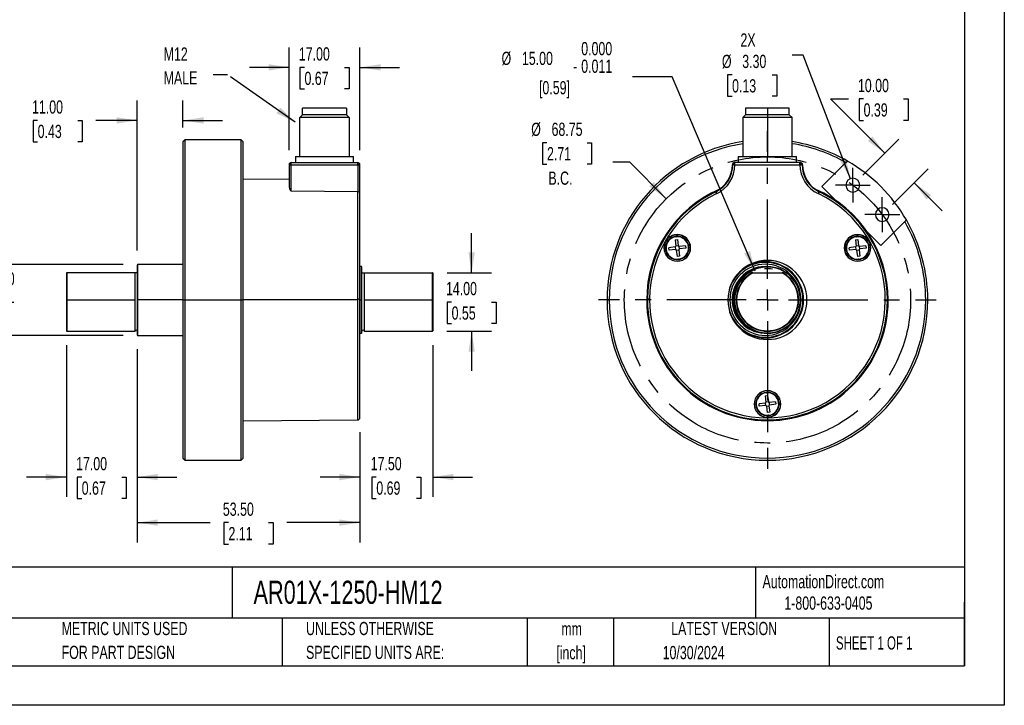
# Model space of a CAD drawing. Header units: millimetres. Extents: x 0 to 419, y 0 to 324.
# Tile 2 of 4: x 183 to 419, y 0 to 165. Entities that reach past the tile are written whole.
import ezdxf

# ---------------------------------------------------------------- set-up
doc = ezdxf.new("R2010")
doc.units = ezdxf.units.MM
doc.header["$LTSCALE"] = 1.5
doc.linetypes.add('CENTERX2', pattern=[20.32, 12.7, -2.54, 2.54, -2.54])
doc.layers.add('CENTER', color=40, linetype='CENTERX2')
doc.layers.add('DIMENSIONS', color=140, linetype='Continuous', lineweight=25)
doc.layers.add('TEXT', color=140, linetype='Continuous', lineweight=25)
doc.styles.add('SLDTEXTSTYLE0', font='TXT', dxfattribs={"width": 0.7})
doc.styles.add('SLDTEXTSTYLE1', font='TXT', dxfattribs={"width": 0.65})
doc.dimstyles.new('SLDDIMSTYLE0', dxfattribs={"dimtxt": 3.237012, "dimasz": 4.953, "dimexe": 0, "dimexo": 0.0625, "dimgap": 0.809253, "dimtad": 0, "dimtih": 1, "dimtoh": 1, "dimrnd": 1e-09, "dimzin": 4, "dimdsep": 46, "dimtxsty": 'SLDTEXTSTYLE0', "dimsah": 1, "dimcen": 0.09, "dimadec": 0, "dimazin": 1, "dimtfac": 1, "dimtmove": 0, "dimatfit": 0, "dimfxl": 0, "dimfrac": 2, "dimtolj": 1, "dimtzin": 12, "dimarcsym": 0})
doc.dimstyles.new('SLDDIMSTYLE2', dxfattribs={"dimtxt": 3.237012, "dimasz": 4.953, "dimexe": 0, "dimexo": 0.0625, "dimgap": 0.809253, "dimtad": 0, "dimtih": 1, "dimtoh": 1, "dimrnd": 1e-09, "dimzin": 4, "dimdsep": 46, "dimtxsty": 'SLDTEXTSTYLE0', "dimsah": 1, "dimcen": 0, "dimadec": 0, "dimazin": 1, "dimtol": 1, "dimtm": 0.011, "dimtfac": 1, "dimtdec": 3, "dimtofl": 0, "dimtmove": 0, "dimatfit": 3, "dimfxl": 0, "dimfrac": 2, "dimtolj": 1, "dimtzin": 0, "dimarcsym": 0})
doc.dimstyles.new('SLDDIMSTYLE4', dxfattribs={"dimtxt": 3.237012, "dimasz": 4.953, "dimexe": 0, "dimexo": 0.0625, "dimgap": 0.809253, "dimtad": 0, "dimtih": 1, "dimtoh": 1, "dimrnd": 1e-09, "dimzin": 4, "dimdsep": 46, "dimtxsty": 'SLDTEXTSTYLE0', "dimsah": 1, "dimcen": 0.09, "dimadec": 0, "dimazin": 1, "dimtfac": 1, "dimtofl": 0, "dimtmove": 0, "dimatfit": 3, "dimfxl": 0, "dimfrac": 2, "dimtolj": 1, "dimtzin": 12, "dimarcsym": 0})
doc.dimstyles.new('SLDDIMSTYLE5', dxfattribs={"dimtxt": 3.237012, "dimasz": 4.953, "dimexe": 0, "dimexo": 0.0625, "dimgap": 0.809253, "dimtad": 0, "dimtih": 1, "dimtoh": 1, "dimrnd": 1e-09, "dimzin": 4, "dimdsep": 46, "dimtxsty": 'SLDTEXTSTYLE0', "dimsah": 1, "dimcen": 0.09, "dimadec": 0, "dimazin": 1, "dimtol": 1, "dimtm": 0.011, "dimtfac": 1, "dimtdec": 3, "dimtmove": 0, "dimatfit": 0, "dimfxl": 0, "dimfrac": 2, "dimtolj": 1, "dimtzin": 0, "dimarcsym": 0})
doc.dimstyles.new('SLDDIMSTYLE6', dxfattribs={"dimtxt": 0.18, "dimasz": 4.953, "dimexe": 0, "dimexo": 0.0625, "dimgap": 0, "dimtad": 0, "dimtih": 1, "dimtoh": 1, "dimdec": 0, "dimrnd": 1e-09, "dimzin": 0, "dimdsep": 46, "dimtxsty": 'Standard', "dimsah": 1, "dimcen": 0.09, "dimadec": 0, "dimazin": 0, "dimtfac": 4.953, "dimtdec": 0, "dimtofl": 0, "dimtmove": 0, "dimatfit": 3, "dimfxl": 0, "dimfrac": 2, "dimtolj": 1, "dimtzin": 0, "dimarcsym": 0})
doc.dimstyles.new('SLDDIMSTYLE7', dxfattribs={"dimtxt": 3.237012, "dimasz": 4.953, "dimexe": 0, "dimexo": 0.0625, "dimgap": 0.809253, "dimtad": 0, "dimtih": 1, "dimtoh": 1, "dimrnd": 1e-09, "dimzin": 12, "dimdsep": 46, "dimtxsty": 'SLDTEXTSTYLE0', "dimsah": 1, "dimcen": 0, "dimadec": 0, "dimazin": 3, "dimtfac": 1, "dimtofl": 0, "dimtmove": 0, "dimatfit": 3, "dimfxl": 0, "dimfrac": 2, "dimtolj": 1, "dimtzin": 12, "dimarcsym": 0})
doc.dimstyles.new('SLDDIMSTYLE8', dxfattribs={"dimtxt": 3.237012, "dimasz": 4.953, "dimexe": 0, "dimexo": 0.0625, "dimgap": 0.809253, "dimtad": 0, "dimtih": 1, "dimtoh": 1, "dimrnd": 1e-09, "dimzin": 4, "dimdsep": 46, "dimtxsty": 'SLDTEXTSTYLE0', "dimsah": 1, "dimcen": 0, "dimadec": 0, "dimazin": 1, "dimtfac": 1, "dimtofl": 0, "dimtmove": 0, "dimatfit": 3, "dimfxl": 0, "dimfrac": 2, "dimtolj": 1, "dimtzin": 12, "dimarcsym": 0})

# ---------------------------------------------------------------- blocks, each defined once
blk = doc.blocks.new('SW_NOTE_0')
at = {"layer": 'TEXT', "color": 0, "linetype": 'CENTERX2', "lineweight": 18, "char_height": 2.12776, "attachment_point": 1, "style": 'SLDTEXTSTYLE0'}
for s, insert in [('LIKA ELECTRONIC AR01 SERIES INCREMENTAL (QUADRATURE) ROTARY ENCODER, REPLACEMENT, MEDIUM DUTY, 5-30 VDC, RADIAL EXIT,', (0, 2.74)), ('UNIVERSAL (LINE DRIVER OR NPN/PNP OPEN COLLECTOR) OUTPUT, 1250PPR, 15mm DUAL SHAFT, 58mm DIAMETER BODY, IP65, M12 MALE', (0, -1.26))]:
    blk.add_mtext(s, dxfattribs=dict(at, insert=insert))
blk = doc.blocks.new('SW_NOTE_0_1')
at = {"layer": 'TEXT', "color": 0, "linetype": 'CENTERX2', "lineweight": 18, "char_height": 3.175, "attachment_point": 2, "style": 'SLDTEXTSTYLE0'}
for s, insert in [('mm', (4.27, 4.09)), ('[inch]', (4.14, -1.64))]:
    blk.add_mtext(s, dxfattribs=dict(at, insert=insert))
blk = doc.blocks.new('SW_NOTE_0_2')
at = {"layer": 'TEXT', "color": 0, "linetype": 'CENTERX2', "lineweight": 18, "char_height": 3.175, "attachment_point": 1, "style": 'SLDTEXTSTYLE0'}
for s, insert in [('UNLESS OTHERWISE', (0, 4.09)), ('SPECIFIED UNITS ARE:', (0, -1.64))]:
    blk.add_mtext(s, dxfattribs=dict(at, insert=insert))
blk = doc.blocks.new('SW_NOTE_0_6')
at = {"layer": 'TEXT', "color": 0, "linetype": 'CENTERX2', "lineweight": 18, "char_height": 3.175, "attachment_point": 1, "style": 'SLDTEXTSTYLE0'}
for s, insert in [('METRIC UNITS USED', (0, 4.09)), ('FOR PART DESIGN', (0, -1.64))]:
    blk.add_mtext(s, dxfattribs=dict(at, insert=insert))
blk = doc.blocks.new('_D_5')
at = {"layer": 'DIMENSIONS'}
for p, q in [((247.35, 133.34), (247.35, 158.04)), ((264.35, 133.34), (264.35, 158.04)), ((247.35, 153.27), (237.82, 153.27)), ((251.04, 153.27), (249.95, 153.27)), ((249.95, 153.27), (249.95, 148.13)), ((260.66, 153.27), (261.75, 153.27)), ((261.75, 153.27), (261.75, 148.13)), ((264.35, 153.27), (273.87, 153.27)), ((249.95, 148.13), (251.04, 148.13)), ((261.75, 148.13), (260.66, 148.13))]:
    blk.add_line(p, q, dxfattribs=at)
for points in [[(247.35, 153.27), (242.4, 154.04), (242.4, 152.51)], [(264.35, 153.27), (269.3, 152.51), (269.3, 154.04)]]:
    blk.add_solid(points, dxfattribs=at)
at = {"layer": 'DIMENSIONS', "char_height": 3.175, "attachment_point": 1, "style": 'SLDTEXTSTYLE0'}
for s, insert in [('17.00', (249.69, 158.09)), ('0.67', (251.04, 152.22))]:
    blk.add_mtext(s, dxfattribs=dict(at, insert=insert))
blk = doc.blocks.new('_D_6')
at = {"layer": 'DIMENSIONS'}
for p, q in [((281.85, 86.54), (281.85, 50.07)), ((264.35, 65.63), (264.35, 50.07)), ((264.35, 54.84), (254.82, 54.84)), ((268.29, 54.84), (267.2, 54.84)), ((267.2, 54.84), (267.2, 49.69)), ((277.91, 54.84), (279, 54.84)), ((279, 54.84), (279, 49.69)), ((281.85, 54.84), (291.37, 54.84)), ((267.2, 49.69), (268.29, 49.69)), ((279, 49.69), (277.91, 49.69))]:
    blk.add_line(p, q, dxfattribs=at)
for points in [[(264.35, 54.84), (259.4, 55.6), (259.4, 54.07)], [(281.85, 54.84), (286.8, 54.07), (286.8, 55.6)]]:
    blk.add_solid(points, dxfattribs=at)
at = {"layer": 'DIMENSIONS', "char_height": 3.175, "attachment_point": 1, "style": 'SLDTEXTSTYLE0'}
for s, insert in [('17.50', (266.94, 59.65)), ('0.69', (268.29, 53.78))]:
    blk.add_mtext(s, dxfattribs=dict(at, insert=insert))
blk = doc.blocks.new('_D_7')
at = {"layer": 'DIMENSIONS'}
for p, q in [((193.85, 86.54), (193.85, 50.07)), ((210.85, 85.54), (210.85, 50.07)), ((193.85, 54.84), (184.32, 54.84)), ((197.54, 54.84), (196.45, 54.84)), ((196.45, 54.84), (196.45, 49.69)), ((207.16, 54.84), (208.25, 54.84)), ((208.25, 54.84), (208.25, 49.69)), ((210.85, 54.84), (220.37, 54.84)), ((196.45, 49.69), (197.54, 49.69)), ((208.25, 49.69), (207.16, 49.69))]:
    blk.add_line(p, q, dxfattribs=at)
for points in [[(193.85, 54.84), (188.9, 55.6), (188.9, 54.07)], [(210.85, 54.84), (215.8, 54.07), (215.8, 55.6)]]:
    blk.add_solid(points, dxfattribs=at)
at = {"layer": 'DIMENSIONS', "char_height": 3.175, "attachment_point": 1, "style": 'SLDTEXTSTYLE0'}
for s, insert in [('17.00', (196.19, 59.65)), ('0.67', (197.54, 53.78))]:
    blk.add_mtext(s, dxfattribs=dict(at, insert=insert))
blk = doc.blocks.new('_D_8')
at = {"layer": 'DIMENSIONS'}
for p, q in [((210.85, 85.54), (210.85, 39.13)), ((264.35, 65.63), (264.35, 39.13)), ((210.85, 43.89), (228.4, 43.89)), ((232.79, 43.89), (231.7, 43.89)), ((231.7, 43.89), (231.7, 38.74)), ((242.41, 43.89), (243.5, 43.89)), ((243.5, 43.89), (243.5, 38.74)), ((264.35, 43.89), (246.8, 43.89)), ((231.7, 38.74), (232.79, 38.74)), ((243.5, 38.74), (242.41, 38.74))]:
    blk.add_line(p, q, dxfattribs=at)
for points in [[(210.85, 43.89), (215.8, 43.13), (215.8, 44.65)], [(264.35, 43.89), (259.4, 44.65), (259.4, 43.13)]]:
    blk.add_solid(points, dxfattribs=at)
at = {"layer": 'DIMENSIONS', "char_height": 3.175, "attachment_point": 1, "style": 'SLDTEXTSTYLE0'}
for s, insert in [('53.50', (231.44, 48.71)), ('2.11', (232.79, 42.84))]:
    blk.add_mtext(s, dxfattribs=dict(at, insert=insert))
blk = doc.blocks.new('_D_9')
at = {"layer": 'DIMENSIONS'}
for p, q in [((210.85, 109.24), (210.85, 145.28)), ((221.85, 138.84), (221.85, 145.28)), ((186.96, 140.52), (185.87, 140.52)), ((185.87, 140.52), (185.87, 135.38)), ((196.57, 140.52), (197.66, 140.52)), ((197.66, 140.52), (197.66, 135.38)), ((210.85, 140.52), (200.96, 140.52)), ((221.85, 140.52), (231.37, 140.52)), ((185.87, 135.38), (186.96, 135.38)), ((197.66, 135.38), (196.57, 135.38))]:
    blk.add_line(p, q, dxfattribs=at)
for points in [[(210.85, 140.52), (205.9, 141.28), (205.9, 139.76)], [(221.85, 140.52), (226.8, 139.76), (226.8, 141.28)]]:
    blk.add_solid(points, dxfattribs=at)
at = {"layer": 'DIMENSIONS', "char_height": 3.175, "attachment_point": 1, "style": 'SLDTEXTSTYLE0'}
for s, insert in [('11.00', (185.61, 145.34)), ('0.43', (186.96, 139.47))]:
    blk.add_mtext(s, dxfattribs=dict(at, insert=insert))
blk = doc.blocks.new('_D_10')
at = {"layer": 'DIMENSIONS'}
for p, q in [((169.85, 105.89), (169.85, 115.41)), ((207.5, 105.89), (165.08, 105.89)), ((207.5, 88.89), (165.08, 88.89)), ((169.85, 88.89), (169.85, 79.36))]:
    blk.add_line(p, q, dxfattribs=at)
for points in [[(169.85, 105.89), (170.61, 110.84), (169.08, 110.84)], [(169.85, 88.89), (169.08, 83.94), (170.61, 83.94)]]:
    blk.add_solid(points, dxfattribs=at)
at = {"layer": 'DIMENSIONS', "attachment_point": 1, "style": 'SLDTEXTSTYLE0'}
for s, insert, char_height in [('0.000', (173.99, 104.05), 3.175), ('%%c', (153.38, 101.72), 3.175), ('17.00', (159.66, 101.72), 3.175), ('0.011', (173.99, 99.82), 3.175), ('-', (172.07, 99.82), 3.17), ('[0.67]', (163.11, 94.68), 3.175)]:
    blk.add_mtext(s, dxfattribs=dict(at, insert=insert, char_height=char_height))
blk = doc.blocks.new('_D_11')
at = {"layer": 'DIMENSIONS'}
for p, q in [((291.18, 103.89), (291.18, 113.41)), ((285.3, 103.89), (295.94, 103.89)), ((286.37, 96.89), (285.28, 96.89)), ((285.28, 96.89), (285.28, 91.74)), ((295.99, 96.89), (297.08, 96.89)), ((297.08, 96.89), (297.08, 91.74)), ((285.2, 89.89), (295.94, 89.89)), ((285.28, 91.74), (286.37, 91.74)), ((291.18, 89.89), (291.18, 80.36)), ((297.08, 91.74), (295.99, 91.74))]:
    blk.add_line(p, q, dxfattribs=at)
for points in [[(291.18, 103.89), (291.94, 108.84), (290.42, 108.84)], [(291.18, 89.89), (290.42, 84.94), (291.94, 84.94)]]:
    blk.add_solid(points, dxfattribs=at)
at = {"layer": 'DIMENSIONS', "char_height": 3.175, "attachment_point": 1, "style": 'SLDTEXTSTYLE0'}
for s, insert in [('14.00', (285.02, 101.71)), ('0.55', (286.37, 95.84))]:
    blk.add_mtext(s, dxfattribs=dict(at, insert=insert))
blk = doc.blocks.new('SW_NOTE_0_7')
at = {"layer": 'TEXT', "color": 0, "linetype": 'CENTERX2', "lineweight": 18, "char_height": 3.175, "attachment_point": 1, "style": 'SLDTEXTSTYLE0'}
for s, insert in [('M12', (-11.92, 6.56)), ('MALE', (-11.92, 0.83))]:
    blk.add_mtext(s, dxfattribs=dict(at, insert=insert))
blk = doc.blocks.new('_D_20')
at = {"layer": 'DIMENSIONS'}
for p, q in [((309.28, 135.16), (308.19, 135.16)), ((308.19, 135.16), (308.19, 130.01)), ((318.9, 135.16), (319.99, 135.16)), ((319.99, 135.16), (319.99, 130.01)), ((329.15, 130.46), (325.07, 130.46)), ((337.91, 121.7), (329.15, 130.46)), ((308.19, 130.01), (309.28, 130.01)), ((319.99, 130.01), (318.9, 130.01))]:
    blk.add_line(p, q, dxfattribs=at)
blk.add_solid([(337.91, 121.7), (334.95, 125.74), (333.87, 124.66)], dxfattribs=at)
at = {"layer": 'DIMENSIONS', "char_height": 3.175, "attachment_point": 1, "style": 'SLDTEXTSTYLE0'}
for s, insert in [('%%c', (305.49, 139.98)), ('68.75', (310.38, 139.98)), ('2.71', (309.28, 134.11)), ('B.C.', (309.62, 128.24))]:
    blk.add_mtext(s, dxfattribs=dict(at, insert=insert))
blk = doc.blocks.new('_D_21')
at = {"layer": 'DIMENSIONS'}
for p, q in [((390.39, 132.63), (377.35, 145.68)), ((377.35, 145.68), (381.65, 145.68)), ((385.31, 145.68), (384.22, 145.68)), ((384.22, 145.68), (384.22, 140.54)), ((394.93, 145.68), (396.02, 145.68)), ((396.02, 145.68), (396.02, 140.54)), ((384.22, 140.54), (385.31, 140.54)), ((396.02, 140.54), (394.93, 140.54)), ((385.16, 127.41), (393.76, 136)), ((392.24, 120.33), (400.83, 128.93)), ((397.46, 125.56), (404.2, 118.83))]:
    blk.add_line(p, q, dxfattribs=at)
for points in [[(390.39, 132.63), (387.43, 136.67), (386.35, 135.6)], [(397.46, 125.56), (400.43, 121.52), (401.5, 122.6)]]:
    blk.add_solid(points, dxfattribs=at)
at = {"layer": 'DIMENSIONS', "char_height": 3.175, "attachment_point": 1, "style": 'SLDTEXTSTYLE0'}
for s, insert in [('10.00', (383.96, 150.5)), ('0.39', (385.31, 144.63))]:
    blk.add_mtext(s, dxfattribs=dict(at, insert=insert))
blk = doc.blocks.new('_D_22')
at = {"layer": 'DIMENSIONS'}
for p, q in [((370.79, 156.17), (368.17, 156.17)), ((382.14, 126.51), (370.79, 156.17)), ((353.73, 151.47), (352.64, 151.47)), ((352.64, 151.47), (352.64, 146.32)), ((363.35, 151.47), (364.44, 151.47)), ((364.44, 151.47), (364.44, 146.32)), ((352.64, 146.32), (353.73, 146.32)), ((364.44, 146.32), (363.35, 146.32))]:
    blk.add_line(p, q, dxfattribs=at)
blk.add_solid([(382.14, 126.51), (381.08, 131.41), (379.65, 130.86)], dxfattribs=at)
at = {"layer": 'DIMENSIONS', "char_height": 3.175, "attachment_point": 1, "style": 'SLDTEXTSTYLE0'}
for s, insert in [('2X', (355.74, 161.43)), ('%%c', (351.29, 156.29)), ('3.30', (356.17, 156.29)), ('0.13', (353.73, 150.42))]:
    blk.add_mtext(s, dxfattribs=dict(at, insert=insert))
blk = doc.blocks.new('_D_23')
at = {"layer": 'DIMENSIONS'}
for p, q in [((339.33, 151.02), (329.81, 151.02)), ((359.28, 104.29), (339.33, 151.02))]:
    blk.add_line(p, q, dxfattribs=at)
blk.add_arc((362.22, 97.39), 7.5, 80.6926, 95.224, dxfattribs=at)
blk.add_solid([(359.28, 104.29), (358.03, 109.14), (356.63, 108.54)], dxfattribs=at)
at = {"layer": 'DIMENSIONS', "attachment_point": 1, "style": 'SLDTEXTSTYLE0'}
for s, insert, char_height in [('0.000', (317.5, 159.36), 3.175), ('%%c', (298.37, 157.02), 3.175), ('15.00', (303.26, 157.02), 3.175), ('0.011', (317.5, 155.13), 3.175), ('-', (315.57, 155.13), 3.17), ('[0.59]', (307.36, 149.98), 3.175)]:
    blk.add_mtext(s, dxfattribs=dict(at, insert=insert, char_height=char_height))
blk = doc.blocks.new('SW_CENTERMARKSYMBOL_2')
at = {"layer": 'CENTER', "color": 0}
for p, q in [((0, 2.54), (0, 4.19)), ((0, 0), (0, 2.54)), ((-2.54, 0), (-4.19, 0)), ((0, 0), (-2.54, 0)), ((0, 0), (0, -2.54)), ((0, 0), (2.54, 0)), ((2.54, 0), (4.19, 0)), ((0, -2.54), (0, -4.19))]:
    blk.add_line(p, q, dxfattribs=at)
blk = doc.blocks.new('SW_CENTERMARKSYMBOL_3')
at = {"layer": 'CENTER', "color": 0}
for p, q in [((0, 2.54), (0, 4.19)), ((0, 0), (0, 2.54)), ((-2.54, 0), (-4.19, 0)), ((0, 0), (-2.54, 0)), ((0, 0), (0, -2.54)), ((0, 0), (2.54, 0)), ((2.54, 0), (4.19, 0)), ((0, -2.54), (0, -4.19))]:
    blk.add_line(p, q, dxfattribs=at)
blk = doc.blocks.new('SW_CENTERMARKSYMBOL_4')
at = {"layer": 'CENTER', "color": 0}
for p, q in [((0, 5.08), (0, 40.54)), ((0, 0), (0, 2.54)), ((-5.08, 0), (-40.54, 0)), ((0, 0), (-2.54, 0)), ((0, 0), (0, -2.54)), ((0, 0), (2.54, 0)), ((5.08, 0), (40.54, 0)), ((0, -5.08), (0, -40.54))]:
    blk.add_line(p, q, dxfattribs=at)

msp = doc.modelspace()

# ---------------------------------------------------------------- linework, layer by layer
at = {"color": 7, "linetype": 'Continuous'}
for p, q in [((419.104, 323.854), (419.104, 0.004)), ((419.104, 0.004), (0.004, 0.004))]:
    msp.add_line(p, q, dxfattribs=at)
for p, q in [((249.949, 141.239), (250.599, 141.889)), ((250.599, 141.889), (250.599, 143.489)), ((261.099, 143.489), (250.599, 143.489)), ((261.099, 141.889), (250.599, 141.889)), ((261.099, 143.489), (261.099, 141.889)), ((261.099, 141.889), (261.749, 141.239)), ((356.969, 141.889), (356.319, 141.239)), ((356.969, 143.489), (356.969, 141.889)), ((362.219, 143.489), (356.969, 143.489)), ((362.219, 141.889), (356.969, 141.889)), ((362.219, 143.489), (362.219, 141.889)), ((367.469, 143.489), (362.219, 143.489)), ((362.219, 141.889), (362.219, 141.239)), ((367.469, 141.889), (362.219, 141.889)), ((367.469, 141.889), (367.469, 143.489)), ((368.119, 141.239), (367.469, 141.889)), ((249.949, 131.889), (249.949, 141.239)), ((261.749, 141.239), (249.949, 141.239)), ((261.749, 141.239), (261.749, 131.889)), ((356.319, 141.239), (356.319, 131.889)), ((362.219, 141.239), (356.319, 141.239)), ((362.219, 141.239), (362.219, 131.889)), ((368.119, 141.239), (362.219, 141.239)), ((368.119, 131.889), (368.119, 141.239)), ((222.349, 135.889), (221.849, 135.389)), ((221.849, 135.389), (221.849, 97.389)), ((235.849, 135.889), (222.349, 135.889)), ((222.349, 97.389), (222.349, 135.889)), ((236.349, 135.389), (235.849, 135.889)), ((235.849, 97.389), (235.849, 135.889)), ((236.349, 97.389), (236.349, 135.389)), ((247.849, 130.389), (263.849, 130.389)), ((248.849, 131.889), (248.849, 130.389)), ((248.849, 131.889), (262.849, 131.889)), ((262.849, 130.389), (262.849, 131.889)), ((354.322, 130.381), (354.21, 130.381)), ((354.299, 130.389), (354.411, 130.389)), ((370.027, 130.389), (354.411, 130.389)), ((355.219, 131.889), (355.219, 130.389)), ((355.219, 131.889), (362.219, 131.889)), ((362.219, 130.389), (362.219, 131.889)), ((362.219, 131.889), (369.219, 131.889)), ((369.219, 130.389), (369.219, 131.889)), ((370.139, 130.389), (370.027, 130.389)), ((370.09, 130.381), (370.027, 130.381)), ((375.3, 124.613), (381.071, 130.383)), ((381.071, 130.383), (381.437, 130.749)), ((247.349, 129.889), (247.349, 124.449)), ((247.852, 129.881), (247.852, 129.889)), ((247.852, 129.889), (263.852, 129.889)), ((247.852, 129.881), (263.852, 129.881)), ((247.852, 123.491), (247.852, 129.881)), ((263.852, 129.889), (263.852, 129.881)), ((263.852, 129.889), (264.204, 129.889)), ((263.852, 129.881), (263.852, 123.39)), ((353.799, 129.889), (353.911, 129.889)), ((353.799, 129.881), (353.911, 129.881)), ((354.411, 129.889), (354.059, 129.889)), ((354.411, 129.889), (370.027, 129.889)), ((370.527, 129.889), (370.639, 129.889)), ((247.349, 126.312), (236.349, 126.389)), ((263.852, 123.39), (247.852, 123.491)), ((263.852, 97.584), (263.852, 123.39)), ((349.816, 123.39), (349.767, 123.491)), ((350.031, 122.939), (349.816, 123.39)), ((374.622, 123.39), (374.407, 122.939)), ((374.67, 123.491), (374.622, 123.39)), ((378.58, 121.333), (375.3, 124.613)), ((264.349, 97.58), (264.349, 122.939)), ((395.213, 116.241), (389.443, 110.471)), ((395.579, 116.607), (395.213, 116.241)), ((389.443, 110.471), (386.163, 113.75)), ((340.027, 111.838), (340.622, 111.911)), ((340.027, 111.838), (340.213, 110.319)), ((340.238, 112.577), (340.326, 112.587)), ((340.622, 111.911), (340.809, 110.392)), ((383.328, 111.838), (383.924, 111.911)), ((383.328, 111.838), (383.515, 110.319)), ((383.54, 112.577), (383.627, 112.587)), ((383.924, 111.911), (384.11, 110.392)), ((337.405, 109.889), (337.368, 109.889)), ((337.76, 109.889), (337.405, 109.889)), ((340.065, 110.13), (338.547, 109.943)), ((338.62, 109.348), (338.547, 109.943)), ((340.138, 109.534), (338.62, 109.348)), ((340.035, 110.126), (340.109, 109.53)), ((340.805, 110.422), (340.21, 110.349)), ((340.328, 109.386), (340.514, 107.867)), ((340.331, 109.356), (340.927, 109.429)), ((340.927, 109.429), (341.11, 107.941)), ((342.517, 110.431), (340.998, 110.244)), ((341.101, 109.652), (341.028, 110.248)), ((342.59, 109.835), (341.101, 109.652)), ((342.517, 110.431), (342.59, 109.835)), ((343.732, 109.889), (343.377, 109.889)), ((343.768, 109.889), (343.732, 109.889)), ((380.706, 109.889), (380.67, 109.889)), ((381.061, 109.889), (380.706, 109.889)), ((383.367, 110.13), (381.848, 109.943)), ((381.921, 109.348), (381.848, 109.943)), ((383.44, 109.534), (381.921, 109.348)), ((383.337, 110.126), (383.41, 109.53)), ((384.106, 110.422), (383.511, 110.349)), ((383.629, 109.386), (383.816, 107.867)), ((383.633, 109.356), (384.228, 109.429)), ((384.228, 109.429), (384.411, 107.941)), ((385.818, 110.431), (384.3, 110.244)), ((384.402, 109.652), (384.329, 110.248)), ((385.891, 109.835), (384.402, 109.652)), ((385.818, 110.431), (385.891, 109.835)), ((387.033, 109.889), (386.678, 109.889)), ((387.07, 109.889), (387.033, 109.889)), ((341.11, 107.941), (340.514, 107.867)), ((340.898, 107.201), (340.811, 107.191)), ((361.744, 106.567), (361.744, 106.422)), ((384.411, 107.941), (383.816, 107.867)), ((384.2, 107.201), (384.112, 107.191)), ((210.949, 105.889), (210.849, 105.789)), ((210.849, 105.789), (210.849, 97.389)), ((221.849, 105.889), (210.949, 105.889)), ((210.949, 105.889), (210.949, 97.389)), ((264.749, 105.389), (264.349, 105.389)), ((264.849, 105.289), (264.749, 105.389)), ((264.749, 97.389), (264.749, 105.389)), ((264.849, 97.389), (264.849, 105.289)), ((362.363, 105.396), (362.363, 105.388)), ((193.849, 103.889), (193.849, 89.989)), ((193.949, 103.889), (193.849, 103.889)), ((210.349, 103.889), (193.949, 103.889)), ((210.349, 97.389), (210.349, 103.889)), ((210.849, 103.889), (210.349, 103.889)), ((264.849, 103.889), (265.349, 103.889)), ((265.349, 103.889), (265.349, 97.389)), ((265.349, 103.889), (281.749, 103.889)), ((281.849, 103.889), (281.749, 103.889)), ((281.849, 103.889), (281.849, 97.389)), ((358.682, 103.889), (358.477, 103.889)), ((358.682, 103.889), (365.756, 103.889)), ((365.961, 103.889), (365.756, 103.889)), ((193.949, 97.389), (210.349, 97.389)), ((193.949, 97.389), (193.949, 89.889)), ((210.349, 89.889), (210.349, 97.389)), ((210.849, 97.389), (210.849, 88.989)), ((210.949, 97.389), (210.849, 97.389)), ((210.949, 97.389), (210.949, 88.889)), ((221.849, 97.389), (210.949, 97.389)), ((221.849, 97.389), (221.849, 59.389)), ((221.849, 97.389), (222.349, 97.389)), ((222.349, 97.389), (235.849, 97.389)), ((222.349, 58.889), (222.349, 97.389)), ((235.849, 58.889), (235.849, 97.389)), ((235.849, 97.389), (236.349, 97.389)), ((263.852, 97.389), (236.349, 97.389)), ((236.349, 59.389), (236.349, 97.389)), ((263.852, 97.389), (263.852, 97.584)), ((263.852, 68.581), (263.852, 97.389)), ((264.349, 97.389), (264.749, 97.389)), ((264.749, 89.389), (264.749, 97.389)), ((264.749, 97.389), (264.849, 97.389)), ((264.849, 89.489), (264.849, 97.389)), ((265.349, 97.389), (265.349, 89.889)), ((265.349, 97.389), (281.749, 97.389)), ((281.749, 89.889), (281.749, 97.389)), ((281.849, 97.389), (281.749, 97.389)), ((281.849, 97.389), (281.849, 89.989)), ((323.719, 97.389), (324.219, 97.389)), ((333.411, 97.389), (333.219, 97.389)), ((352.742, 97.42), (353.196, 97.42)), ((353.744, 97.42), (353.196, 97.42)), ((354.219, 97.389), (354.319, 97.389)), ((354.819, 97.389), (354.719, 97.389)), ((369.619, 97.389), (369.719, 97.389)), ((370.119, 97.389), (370.219, 97.389)), ((370.291, 97.42), (370.219, 97.42)), ((370.291, 97.42), (370.746, 97.42)), ((391.026, 97.194), (390.526, 97.198)), ((391.219, 97.389), (391.027, 97.389)), ((400.219, 97.389), (400.719, 97.389)), ((193.849, 89.989), (193.949, 89.889)), ((193.949, 89.889), (210.349, 89.889)), ((265.349, 89.889), (281.749, 89.889)), ((281.749, 89.889), (281.849, 89.989)), ((210.849, 88.989), (210.949, 88.889)), ((210.949, 88.889), (221.849, 88.889)), ((264.349, 89.389), (264.749, 89.389)), ((264.749, 89.389), (264.849, 89.489)), ((361.744, 88.418), (361.744, 88.273)), ((361.677, 74.338), (362.273, 74.411)), ((361.677, 74.338), (361.864, 72.819)), ((361.889, 75.077), (361.976, 75.087)), ((362.273, 74.411), (362.459, 72.892)), ((359.055, 72.389), (359.019, 72.389)), ((359.459, 72.389), (359.055, 72.389)), ((361.716, 72.63), (360.197, 72.443)), ((360.27, 71.848), (360.197, 72.443)), ((361.789, 72.034), (360.27, 71.848)), ((361.686, 72.626), (361.759, 72.03)), ((362.456, 72.922), (361.86, 72.849)), ((361.978, 71.886), (362.165, 70.367)), ((361.982, 71.856), (362.578, 71.929)), ((362.578, 71.929), (362.76, 70.441)), ((364.167, 72.931), (362.649, 72.744)), ((362.752, 72.152), (362.679, 72.748)), ((364.241, 72.335), (362.752, 72.152)), ((364.167, 72.931), (364.241, 72.335)), ((365.383, 72.389), (365.028, 72.389)), ((365.419, 72.389), (365.383, 72.389)), ((236.349, 68.389), (263.852, 68.581)), ((362.76, 70.441), (362.165, 70.367)), ((362.549, 69.701), (362.461, 69.691)), ((221.849, 59.389), (222.349, 58.889)), ((235.849, 58.889), (236.349, 59.389)), ((222.349, 58.889), (235.849, 58.889))]:
    msp.add_line(p, q)
at = {"flags": 128}
for points in [[(370.027, 129.889), (370.027, 130.08), (370.027, 130.243), (370.027, 130.351), (370.027, 130.389)], [(247.349, 129.889), (247.349, 129.889), (247.349, 129.889), (247.349, 129.889), (247.349, 129.889), (247.349, 129.889), (247.349, 129.889), (247.349, 129.889), (247.349, 129.889)], [(264.349, 122.939), (264.349, 123.035), (264.349, 123.136), (264.349, 123.243), (264.349, 123.355), (264.349, 123.472), (264.349, 123.574), (264.349, 123.787), (264.349, 123.996), (264.349, 124.133), (264.349, 124.343), (264.349, 124.562), (264.349, 124.79), (264.349, 125.026), (264.349, 125.27), (264.349, 125.521), (264.349, 125.78), (264.349, 125.785), (264.349, 125.818), (264.349, 125.908), (264.349, 126.249), (264.349, 126.507), (264.349, 126.734), (264.349, 126.983), (264.349, 127.236), (264.349, 127.492), (264.349, 127.751), (264.349, 127.769), (264.349, 127.904), (264.349, 128.277), (264.349, 128.562), (264.349, 128.809), (264.349, 129.889)], [(354.059, 129.889), (353.996, 129.889), (353.95, 129.889), (353.921, 129.889), (353.911, 129.889)], [(370.379, 129.889), (370.303, 129.889), (370.217, 129.889), (370.124, 129.889), (370.027, 129.889)], [(340.317, 112.686), (340.317, 112.684), (340.318, 112.679), (340.318, 112.67), (340.319, 112.657), (340.321, 112.642), (340.322, 112.625), (340.324, 112.606), (340.326, 112.587)], [(383.618, 112.686), (383.618, 112.684), (383.619, 112.679), (383.62, 112.67), (383.621, 112.657), (383.622, 112.642), (383.624, 112.625), (383.625, 112.606), (383.627, 112.587)], [(340.811, 107.191), (340.813, 107.172), (340.814, 107.153), (340.816, 107.136), (340.817, 107.121), (340.818, 107.109), (340.819, 107.099), (340.82, 107.094), (340.82, 107.092)], [(384.112, 107.191), (384.114, 107.172), (384.116, 107.153), (384.117, 107.136), (384.118, 107.121), (384.12, 107.109), (384.12, 107.099), (384.121, 107.094), (384.121, 107.092)], [(193.949, 103.889), (193.949, 103.41), (193.949, 102.849), (193.949, 102.215), (193.949, 101.515), (193.949, 100.759), (193.949, 99.957), (193.949, 99.121), (193.949, 98.261), (193.949, 97.389)], [(281.749, 97.389), (281.749, 98.261), (281.749, 99.121), (281.749, 99.957), (281.749, 100.759), (281.749, 101.515), (281.749, 102.215), (281.749, 102.849), (281.749, 103.41), (281.749, 103.889)], [(264.349, 69.088), (264.349, 69.082), (264.349, 69.195), (264.349, 69.502), (264.349, 69.996), (264.349, 70.542), (264.349, 71.211), (264.349, 71.446), (264.349, 71.693), (264.349, 71.951), (264.349, 72.22), (264.349, 72.37), (264.349, 72.502), (264.349, 72.713), (264.349, 73.008), (264.349, 73.396), (264.349, 73.652), (264.349, 73.899), (264.349, 74.152), (264.349, 74.413), (264.349, 74.981), (264.349, 75.676), (264.349, 76.28), (264.349, 76.939), (264.349, 77.72), (264.349, 78.532), (264.349, 78.812), (264.349, 79.095), (264.349, 79.382), (264.349, 79.671), (264.349, 79.964), (264.349, 80.259), (264.349, 80.558), (264.349, 80.855), (264.349, 81.277), (264.349, 82.157), (264.349, 83.351), (264.349, 84.88), (264.349, 86.767), (264.349, 88.635), (264.349, 90.776), (264.349, 91.505), (264.349, 92.262), (264.349, 93.045), (264.349, 93.855), (264.349, 94.27), (264.349, 97.58)], [(333.912, 97.58), (333.814, 97.581), (333.721, 97.582), (333.635, 97.582), (333.559, 97.583), (333.497, 97.583), (333.451, 97.583), (333.422, 97.584), (333.412, 97.584)], [(361.968, 75.186), (361.968, 75.184), (361.968, 75.179), (361.969, 75.17), (361.97, 75.157), (361.971, 75.142), (361.973, 75.125), (361.975, 75.106), (361.976, 75.087)], [(362.461, 69.691), (362.463, 69.672), (362.465, 69.653), (362.466, 69.636), (362.468, 69.621), (362.469, 69.609), (362.47, 69.599), (362.47, 69.594), (362.47, 69.592)]]:
    msp.add_lwpolyline(points, dxfattribs=at)
for centre, radius, start, end in [((362.219, 97.389), 38.5, 98.81513, 180), ((362.219, 97.389), 38, 98.93206, 180), ((362.219, 97.389), 38.5, 60.05465, 81.18487), ((362.219, 97.389), 38, 60.25752, 81.06794), ((247.849, 129.889), 0.5, 90, 180), ((247.789, 129.797), 0.45, 82.0613, 168.17559), ((244.749, 130.264), 3.103, 359.61076, 2.31903), ((194.143, 129.911), 53.709, 359.97657, 0.35408), ((246.2, 130.016), 17.653, 359.5871, 1.21167), ((263.761, 129.951), 0.447, 352.01574, 78.6627), ((263.849, 129.889), 0.5, 360, 89.9998), ((354.299, 129.889), 0.5, 135.02994, 180.05771), ((354.411, 129.889), 0.5, 90.02948, 180.05826), ((354.299, 129.889), 0.5, 100.29228, 135.02988), ((354.5, 129.952), 0.446, 101.57174, 188.16505), ((48.806, 129.874), 305.605, 0.00289, 0.09663), ((369.938, 129.952), 0.446, 351.90803, 78.45504), ((370.027, 129.889), 0.5, 359.9993, 89.9993), ((370.139, 129.889), 0.5, 359.9993, 89.9993), ((362.219, 97.389), 38.5, 29.94535, 60.05465), ((247.728, 257.149), 127.261, 269.82955, 270.05623), ((264.225, 151.194), 21.306, 269.94377, 270.33429), ((346.719, 129.881), 7.08, 295.50282, 0), ((346.719, 129.881), 7.192, 295.50282, 0), ((346.72, 129.881), 7.691, 295.49844, 0.05952), ((346.719, 129.881), 7.08, 0, 0.05819), ((346.719, 129.881), 7.192, 0, 0.0573), ((377.718, 129.881), 7.691, 179.93969, 244.50235), ((370.453, 191.764), 61.875, 269.93179, 270.06839), ((377.719, 129.881), 7.192, 179.93871, 244.49718), ((377.719, 129.881), 7.08, 179.93774, 244.49718), ((382.725, 124.966), 1.65, 0, 180), ((250.489, 125.488), 3.308, 198.30456, 217.13868), ((263.872, 122.913), 0.477, 3.05561, 92.40979), ((362.219, 97.389), 29, 113.61707, 180), ((362.219, 97.389), 28.808, 115.50282, 179.61283), ((362.219, 97.389), 29, 0, 66.38293), ((362.219, 97.389), 28.808, 0, 64.49718), ((382.725, 124.966), 1.65, 180, 0), ((362.219, 97.389), 28.308, 115.50269, 179.61268), ((362.219, 97.389), 28.308, 359.61293, 64.49728), ((389.796, 117.895), 1.65, 0, 180), ((389.796, 117.895), 1.65, 180, 0), ((362.219, 97.389), 38, 0, 29.74248), ((362.219, 97.389), 38.5, 0, 29.94535), ((340.568, 109.889), 3.2, 360, 180), ((340.568, 109.889), 3.164, 0, 180), ((340.568, 109.889), 2.809, 95.13645, 275.13643), ((340.568, 109.889), 2.709, 96.99999, 275.13638), ((340.568, 109.889), 2.809, 275.13643, 95.13645), ((340.568, 109.889), 2.709, 276.99761, 95.13883), ((383.87, 109.889), 3.2, 0, 180), ((383.87, 109.889), 3.164, 360, 180), ((383.87, 109.889), 2.809, 95.13645, 275.13643), ((383.87, 109.889), 2.709, 96.99999, 275.13638), ((383.87, 109.889), 2.809, 275.13643, 95.13645), ((383.87, 109.889), 2.709, 276.99761, 95.13883), ((340.568, 109.889), 3.2, 180, 360), ((340.568, 109.889), 3.164, 180, 0), ((340.045, 110.298), 0.17, 277, 7), ((340.159, 109.365), 0.17, 7, 97), ((340.978, 110.413), 0.17, 187, 277), ((341.126, 109.454), 0.2, 97, 187), ((383.87, 109.889), 3.2, 180, 0), ((383.87, 109.889), 3.164, 180, 360), ((383.346, 110.298), 0.17, 277, 7), ((383.46, 109.365), 0.17, 7, 97), ((384.279, 110.413), 0.17, 187, 277), ((384.427, 109.454), 0.2, 97, 187), ((362.219, 97.389), 9.5, 0, 180), ((361.744, 97.42), 9.002, 90, 180), ((361.744, 97.42), 9.147, 90, 133.03578), ((361.744, 97.42), 9.147, 270, 90), ((361.744, 97.42), 9.002, 0, 90), ((361.744, 97.42), 8.548, 0, 180), ((361.744, 97.42), 8, 84.55166, 180), ((362.219, 97.389), 8.2, 112.60362, 239.91177), ((362.219, 97.389), 8, 0, 180), ((362.219, 97.389), 7.9, 0, 180), ((362.219, 97.389), 8.4, 144.26215, 208.25323), ((362.219, 97.389), 7.5, 119.92642, 180), ((362.219, 97.389), 7.4, 118.55262, 180), ((362.219, 97.389), 7.4, 0, 61.44738), ((362.219, 97.389), 7.5, 0, 60.07359), ((263.976, 79.249), 18.335, 88.83479, 90.38645), ((362.219, 97.389), 38.5, 180, 0), ((362.219, 97.389), 38, 180, 0), ((362.219, 97.389), 29, 180, 0), ((362.219, 97.389), 28.808, 179.61283, 180), ((362.219, 97.389), 28.808, 180, 359.61283), ((362.219, 97.389), 28.308, 179.61256, 359.61308), ((362.219, 97.389), 9.5, 180, 0), ((361.744, 97.42), 9.002, 180, 270), ((361.744, 97.42), 8.548, 180, 0), ((361.744, 97.42), 8, 180, 267.96372), ((362.219, 97.389), 8, 180, 0), ((362.219, 97.389), 7.9, 180, 0), ((362.219, 97.389), 7.5, 180, 0), ((362.219, 97.389), 7.4, 180, 0), ((361.744, 97.42), 9.002, 270, 0), ((362.219, 97.389), 28.808, 359.61283, 0), ((210.599, 89.889), 0.25, 0, 180), ((265.099, 89.889), 0.25, 0, 180), ((361.744, 97.42), 9.147, 219.4796, 270), ((362.219, 72.389), 3.2, 360, 180), ((362.219, 72.389), 3.164, 360, 180), ((362.219, 72.389), 2.809, 95.13645, 275.13643), ((362.219, 72.389), 2.709, 96.99999, 275.13638), ((362.219, 72.389), 2.809, 275.13643, 95.13645), ((362.219, 72.389), 2.709, 276.99761, 95.13883), ((362.219, 72.389), 3.2, 180, 360), ((362.219, 72.389), 3.164, 180, 360), ((361.695, 72.798), 0.17, 277, 7), ((361.81, 71.865), 0.17, 7, 97), ((362.628, 72.913), 0.17, 187, 277), ((362.776, 71.954), 0.2, 97, 187), ((263.849, 69.081), 0.5, 270.4, 0)]:
    msp.add_arc(centre, radius, start, end)
at = {"layer": 'CENTER'}
msp.add_circle((362.219, 97.389), 34.375, dxfattribs=at)
at = {"layer": 'TEXT'}
for p, q in [((409.575, 314.325), (409.575, 9.525)), ((409.575, 33.189), (9.525, 33.189)), ((233.638, 33.189), (233.638, 20.955)), ((359.363, 33.189), (359.363, 20.955)), ((409.575, 9.525), (409.575, 24.765)), ((409.575, 20.955), (9.525, 20.955)), ((245.67, 20.955), (245.67, 9.525)), ((304.536, 20.955), (304.536, 9.525)), ((325.218, 20.955), (325.218, 9.525)), ((377.023, 20.955), (377.023, 9.525)), ((9.525, 9.525), (409.575, 9.525))]:
    msp.add_line(p, q, dxfattribs=at)

# ---------------------------------------------------------------- block references
at = {"layer": 'CENTER'}
for name, p in [('SW_CENTERMARKSYMBOL_4', (362.219, 97.389)), ('SW_CENTERMARKSYMBOL_2', (382.725, 124.966)), ('SW_CENTERMARKSYMBOL_3', (389.796, 117.895))]:
    msp.add_blockref(name, p, dxfattribs=at)
at = {"layer": 'TEXT', "linetype": 'CENTERX2', "lineweight": 18}
for name, p in [('SW_NOTE_0_7', (229.141, 151.499)), ('SW_NOTE_0', (11.622, 27.466)), ('SW_NOTE_0_6', (192.718, 15.953)), ('SW_NOTE_0_2', (251.412, 15.953)), ('SW_NOTE_0_1', (310.929, 15.866))]:
    msp.add_blockref(name, p, dxfattribs=at)

# ---------------------------------------------------------------- texts
for s, insert, char_height, attachment_point, style in [('AutomationDirect.com', (361.042, 31.315), 3.175, 1, 'SLDTEXTSTYLE0'), ('AR01X-1250-HM12', (238.812, 29.941), 5.55625, 1, 'SLDTEXTSTYLE0'), ('1-800-633-0405', (366.287, 26.156), 3.175, 1, 'SLDTEXTSTYLE0'), ('LATEST VERSION', (351.828, 20.046), 3.175, 2, 'SLDTEXTSTYLE0'), ('SHEET 1 OF 1', (378.662, 16.577), 3.175, 1, 'SLDTEXTSTYLE1'), ('10/30/2024', (344.496, 14.265), 3.175, 2, 'SLDTEXTSTYLE0')]:
    msp.add_mtext(s, dxfattribs=dict(at, insert=insert, char_height=char_height, attachment_point=attachment_point, style=style))

# ---------------------------------------------------------------- dimensions: what is measured, and where the dimension line sits
at = {"layer": 'DIMENSIONS'}
for p1, p2, text, dimstyle, picture, middle in [((383.315, 123.425), (382.136, 126.507), '2X\\P<>', 'SLDDIMSTYLE8', '_D_22', (358.539, 154.041)), ((365.162, 90.491), (359.275, 104.287), '<>\\P[0.59]', 'SLDDIMSTYLE2', '_D_23', (314.091, 152.697)), ((386.526, 73.082), (337.912, 121.696), '<>\\PB.C.', 'SLDDIMSTYLE7', '_D_20', (314.091, 132.585))]:
    dim = msp.add_diameter_dim_2p(p1=p1, p2=p2, text=text, dimstyle=dimstyle, dxfattribs=at)
    dim.commit()
    dim.dimension.update_dxf_attribs({"geometry": picture, "text_midpoint": middle, "dimtype": 163})
for base, p1, p2, angle, dimstyle, picture, middle in [((247.349, 153.274), (264.349, 129.889), (247.349, 129.889), 0, 'SLDDIMSTYLE0', '_D_5', (255.849, 153.274)), ((397.463, 125.562), (382.725, 124.966), (389.796, 117.895), 315, 'SLDDIMSTYLE0', '_D_21', (377.345, 145.68)), ((221.849, 140.521), (210.849, 105.789), (221.849, 135.389), 0, 'SLDDIMSTYLE0', '_D_9', (191.765, 140.521)), ((291.179, 89.889), (281.849, 103.889), (281.749, 89.889), 90, 'SLDDIMSTYLE0', '_D_11', (291.179, 96.889)), ((193.849, 54.836), (210.849, 88.989), (193.849, 89.989), 359.99998, 'SLDDIMSTYLE0', '_D_7', (202.349, 54.836)), ((264.349, 54.836), (281.849, 89.989), (264.349, 69.081), 0, 'SLDDIMSTYLE0', '_D_6', (273.099, 54.836)), ((264.349, 43.889), (210.849, 88.989), (264.349, 69.081), 0, 'SLDDIMSTYLE4', '_D_8', (237.599, 43.889))]:
    dim = msp.add_linear_dim(base=base, p1=p1, p2=p2, angle=angle, dimstyle=dimstyle, dxfattribs=at)
    dim.commit()
    dim.dimension.update_dxf_attribs({"geometry": picture, "text_midpoint": middle, "dimtype": 160})
dim = msp.add_linear_dim(base=(169.845, 88.889), p1=(210.949, 105.889), p2=(210.949, 88.889), angle=90, text='%%c <>\\P[0.67]', dimstyle='SLDDIMSTYLE5', dxfattribs=at)
dim.commit()
dim.dimension.update_dxf_attribs({"geometry": '_D_10', "text_midpoint": (169.845, 97.389), "dimtype": 160})

# ---------------------------------------------------------------- leaders
at = {"layer": 'TEXT', "linetype": 'CENTERX2', "lineweight": 18}
msp.add_leader([(248.829, 140.072), (232.582, 151.499), (229.141, 151.499)], dimstyle='SLDDIMSTYLE6', dxfattribs=at)

doc.saveas('drawing.dxf')
